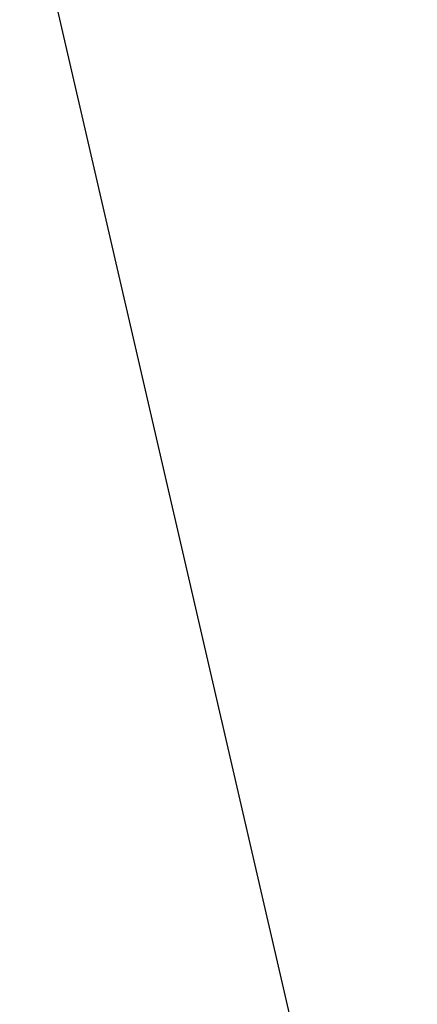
# Model space of a CAD drawing. Extents: x 5477758 to 5478338, y 5918296 to 5918502.
# Tile 35 of 138: x 5477902.062 to 5477902.643, y 5918355.766 to 5918357.204. Entities that reach past the tile are written whole.
import ezdxf

# ---------------------------------------------------------------- set-up
doc = ezdxf.new("R2010")
doc.units = 0
doc.layers.get('0').update_dxf_attribs({"linetype": 'CONTINUOUS', "lineweight": 13})
doc.layers.add('0_WSPÓŁRZĘDNE_ODNOŚNIKI', color=6, linetype='CONTINUOUS', lineweight=15)
doc.styles.add('pktkecm$0$STANDARD', font='romans')
doc.dimstyles.new('pktkecm$0$ODNOŚNIKI', dxfattribs={"dimtxt": 17.5, "dimasz": 6, "dimexe": 7, "dimexo": 7, "dimgap": 7, "dimtad": 1, "dimtoh": 1, "dimdec": 0, "dimzin": 0, "dimdsep": 46, "dimtxsty": 'pktkecm$0$STANDARD', "dimblk": 'pktkecm$0$_Dot', "dimcen": 8, "dimdle": 7, "dimclrt": 2, "dimadec": 0, "dimazin": 0, "dimtfac": 1, "dimtdec": 0, "dimtofl": 0, "dimtmove": 0, "dimatfit": 3, "dimldrblk": 'pktkecm$0$_DotBlank', "dimfxl": 0, "dimtolj": 1, "dimtzin": 0, "dimarcsym": 0})

# ---------------------------------------------------------------- blocks, each defined once
blk = doc.blocks.new('pktkecm$0$_Dot')
at = {"color": 0, "linetype": 'ByBlock', "lineweight": -2}
blk.add_line((-0.5, 0), (-1, 0), dxfattribs=at)
at = {"color": 0, "linetype": 'ByBlock', "const_width": 0.5}
blk.add_lwpolyline([(-0.25, 0, 1), (0.25, 0, 1)], format="xyb", close=True, dxfattribs=at)
blk = doc.blocks.new('pktkecm$0$_DotBlank')
at = {"color": 0, "linetype": 'ByBlock', "lineweight": -2}
blk.add_line((-0.5, 0), (-1, 0), dxfattribs=at)
blk.add_circle((0, 0), 0.5, dxfattribs=at)

msp = doc.modelspace()

# ---------------------------------------------------------------- leaders
at = {"layer": '0_WSPÓŁRZĘDNE_ODNOŚNIKI', "lineweight": -3}
for points in [[(5477900.613, 5918368.5968), (5477903.0556, 5918356.2839)], [(5477900.7104, 5918363.3123), (5477903.0176, 5918353.32)]]:
    msp.add_leader(points, dimstyle='pktkecm$0$ODNOŚNIKI', override={"dimasz": 2.8}, dxfattribs=at)

doc.saveas('drawing.dxf')
